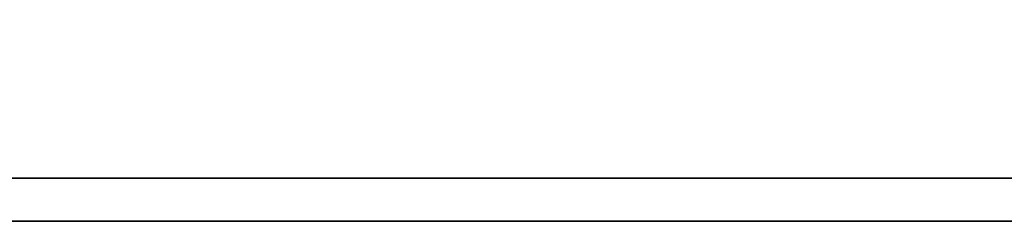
# Model space of a CAD drawing. Header units: inches. Extents: x -202 to 3216, y -974 to 737.
# Tile 25 of 54: x 304.29 to 310.8, y 233.62 to 234.95. Entities that reach past the tile are written whole.
import ezdxf

# ---------------------------------------------------------------- set-up
doc = ezdxf.new("R2010")
doc.units = ezdxf.units.IN
doc.header["$LTSCALE"] = 2
doc.header["$MEASUREMENT"] = 0
doc.layers.add('DIM', color=4, linetype='Continuous')
doc.layers.add('layer 1', color=7, linetype='Continuous')

# ---------------------------------------------------------------- blocks, each defined once
blk = doc.blocks.new('TBI MOTION logo(完整正式版)')
at = {"layer": 'layer 1', "color": 22, "lineweight": 35}
blk.add_open_spline([(75.90875, -9.47875), (75.90875, -9.47875), (75.90875, -12.28625), (75.90875, -12.28625), (75.90875, -12.28625), (75.90875, -12.28625), (75.90875, -12.47875), (75.90875, -12.47875), (75.90875, -12.47875), (75.90875, -12.47875), (75.71625, -12.47875), (75.71625, -12.47875), (75.71625, -12.47875), (75.71625, -12.47875), (-88.32875, -12.47875), (-88.32875, -12.47875), (-88.32875, -12.47875), (-88.32875, -12.47875), (-88.32875, -13.29375), (-88.32875, -13.29375), (-88.32875, -13.29375), (-88.32875, -13.29375), (82.89125, -13.29375), (82.89125, -13.29375), (82.89125, -13.29375), (82.89125, -13.29375), (75.90875, -9.47875), (75.90875, -9.47875)], degree=3, knots=[0, 0, 0, 0, 0.14285714, 0.14285714, 0.14285714, 0.14285714, 0.28571429, 0.28571429, 0.28571429, 0.28571429, 0.42857143, 0.42857143, 0.42857143, 0.42857143, 0.57142857, 0.57142857, 0.57142857, 0.57142857, 0.71428571, 0.71428571, 0.71428571, 0.71428571, 0.85714286, 0.85714286, 0.85714286, 0.85714286, 1, 1, 1, 1], dxfattribs=at)

msp = doc.modelspace()

# ---------------------------------------------------------------- block references
at = {"layer": 'DIM', "color": 7, "xscale": 0.3493601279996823, "yscale": 0.3493601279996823, "zscale": 0.3493601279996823}
msp.add_blockref('TBI MOTION logo(完整正式版)', (329.5513, 238.2604), dxfattribs=at)

doc.saveas('drawing.dxf')
